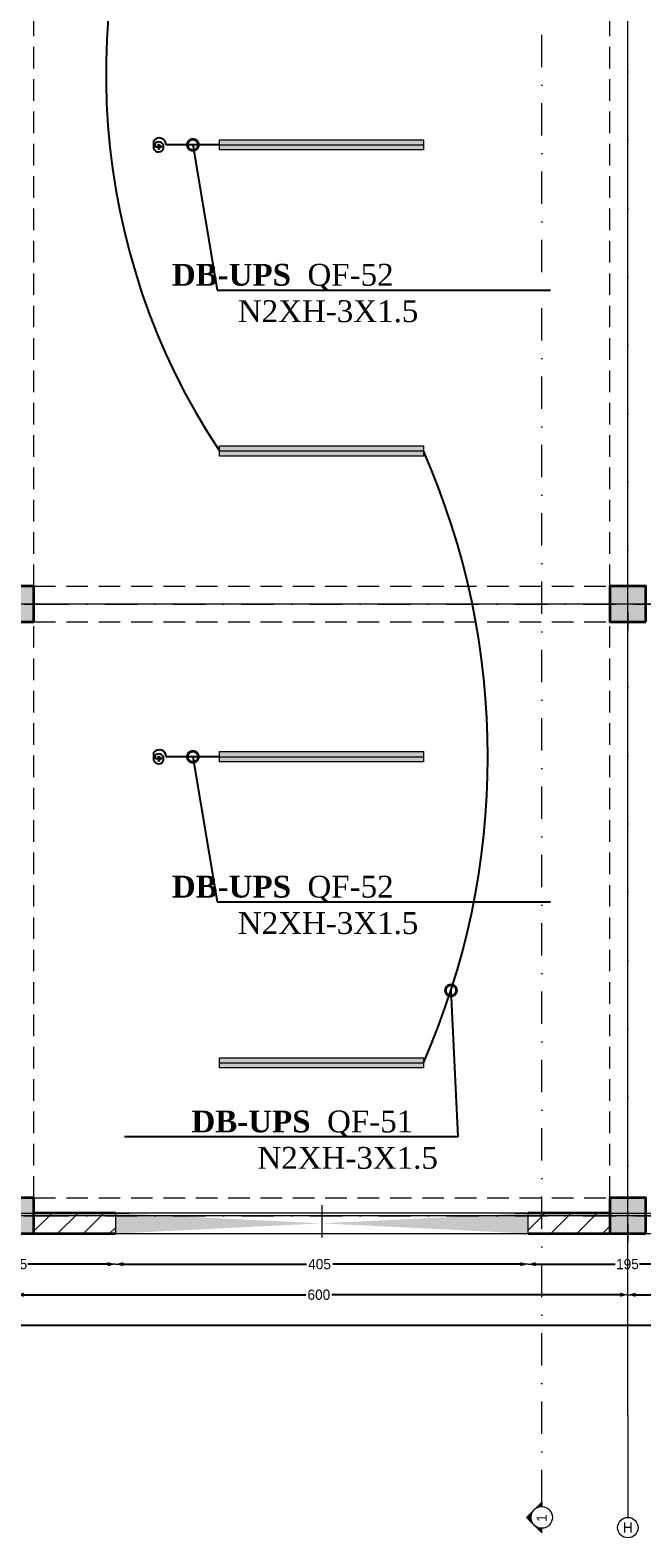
# Model space of a CAD drawing. Header units: inches. Extents: x -101229 to 34922, y -9538 to 27777.
# Tile 47 of 53: x 19906 to 25906, y -9538 to 5252. Entities that reach past the tile are written whole.
import ezdxf
from ezdxf import colors
from ezdxf.entities.mleader import LeaderData, LeaderLine
from ezdxf.enums import TextEntityAlignment as Align
from ezdxf.math import Vec2, Vec3

# ---------------------------------------------------------------- set-up
doc = ezdxf.new("R2010")
doc.units = ezdxf.units.IN
doc.header["$MEASUREMENT"] = 0
doc.set_wipeout_variables(frame=1)
for name, pattern in [('Dot & Dashed', [670.277762, 317.5, -176.388889, 0, -176.388874]), ('Hidden', [317.5, 211.666667, -105.833333]), ('Wipeout_Contour', [1000, 0, -1000])]:
    doc.linetypes.add(name, pattern=pattern)
for name, color, linetype in [('- განათება', 7, 'Continuous'), ('Dimensioning - General', 7, 'Continuous'), ('Marker - Section', 7, 'Continuous'), ('Structural - Bearing', 7, 'Continuous'), ('Structural - Grid', 7, 'Continuous')]:
    doc.layers.add(name, color=color, linetype=linetype)
for name, color, linetype, lineweight, true_color in [('Marker - Section_Pen_No__108', 7, 'Continuous', 13, 0xfd8379), ('Structural - Bearing_Pen_No__102', 7, 'Continuous', 13, 0xcccccc), ('Structural - Bearing_Pen_No__108', 7, 'Continuous', 13, 0xfd8379), ('Structural - Bearing_Pen_No__161', 7, 'Continuous', 13, 0x6a6a6a), ('Structural - Bearing_Pen_No__28', 7, 'Continuous', 35, 0xa80f02), ('Structural - Bearing_Pen_No__63', 7, 'Continuous', 18, 0xff9955), ('Structural - Bearing_Pen_No__81', 7, 'Continuous', 20, 0x6a6a6a), ('Structural - Grid_Pen_No__81', 7, 'Continuous', 20, 0x6a6a6a)]:
    doc.layers.add(name, color=color, linetype=linetype, lineweight=lineweight, true_color=true_color)
for name, color, linetype, lineweight in [('New_2D Drafting - General_Pen_No__2', 8, 'Continuous', 15), ('Structural - Bearing_Pen_No__1', 7, 'Continuous', 13), ('Structural - Bearing_Pen_No__20', 1, 'Continuous', 0), ('Structural - Bearing_Pen_No__27', 7, 'Continuous', 35)]:
    doc.layers.add(name, color=color, linetype=linetype, lineweight=lineweight)
doc.styles.add('CT', font='ARIALN.TTF', dxfattribs={"height": 200})
doc.styles.add('GENERATED_STYLE_3', font='txt')
doc.dimstyles.new('GENERATED_STYLE__2', dxfattribs={"dimtxt": 100, "dimasz": 76, "dimexe": 0.18, "dimexo": 0.0625, "dimgap": 0, "dimtad": 0, "dimtih": 1, "dimtoh": 1, "dimdec": 0, "dimlfac": 0.1, "dimzin": 0, "dimdsep": 46, "dimtxsty": 'GENERATED_STYLE_3', "dimblk": 'ARROWHEAD_5', "dimblk1": 'ARROWHEAD_5', "dimblk2": 'ARROWHEAD_5', "dimcen": 0.09, "dimse1": 1, "dimse2": 1, "dimclrd": 7, "dimclre": 7, "dimclrt": 7, "dimadec": 0, "dimazin": 0, "dimtfac": 1, "dimtdec": 4, "dimtmove": 0, "dimatfit": 3, "dimfxl": 1, "dimtolj": 1, "dimtzin": 0, "dimarcsym": 0})
pattern_1 = [(45, (0, 0), (-127.2792, 127.2792), [])]

# ---------------------------------------------------------------- blocks, each defined once
blk = doc.blocks.new('Slab_1', base_point=(-47184, 14488))
at = {"layer": 'Structural - Bearing_Pen_No__1', "color": 7, "linetype": 'Continuous', "lineweight": 13, "flags": 128}
blk.add_lwpolyline([(-47184, 14488), (1166, 14488), (1166, 32488), (1166, 39238), (-26465, 39238), (-29184, 32838), (-47184, 32838)], close=True, dxfattribs=at)
blk = doc.blocks.new('Opening_5')
at = {"color": 254, "linetype": 'Wipeout_Contour', "lineweight": 0, "ltscale": 49942.426458}
blk.add_wipeout([(-10035, 14488), (-5987, 14488), (-8011, 14588)], dxfattribs=at).dxf.layer = 'Structural - Bearing'
at = {"layer": 'Structural - Bearing_Pen_No__1', "color": 7, "linetype": 'Continuous', "lineweight": 13, "flags": 128}
blk.add_lwpolyline([(-10035, 14488), (-5987, 14488)], dxfattribs=at)
at = {"color": 254, "linetype": 'Wipeout_Contour', "lineweight": 0, "ltscale": 50293.112475}
blk.add_wipeout([(-5987, 14688), (-10035, 14688), (-8011, 14588)], dxfattribs=at).dxf.layer = 'Structural - Bearing'
at = {"layer": 'Structural - Bearing_Pen_No__108', "linetype": 'Continuous', "lineweight": 13, "true_color": 0xfd8379}
for points in [[(-8011, 14588), (-10035, 14688), (-10035, 14488)], [(-8011, 14588), (-5987, 14488), (-5987, 14688)]]:
    blk.add_hatch(color=11, dxfattribs=at).paths.add_polyline_path(points)
at = {"layer": 'Structural - Bearing_Pen_No__1', "color": 7, "linetype": 'Continuous', "lineweight": 13, "flags": 128}
for points in [[(-5987, 14688), (-10035, 14688)], [(-10035, 14688), (-10035, 14488)], [(-5987, 14488), (-5987, 14688)]]:
    blk.add_lwpolyline(points, dxfattribs=at)
at = {"layer": 'Structural - Bearing_Pen_No__63', "color": 21, "linetype": 'Dot & Dashed', "lineweight": 18, "true_color": 0xff9955}
blk.add_line((-8011, 14768), (-8011, 14408), dxfattribs=at)
blk = doc.blocks.new('Wall_6', base_point=(1166, 14488))
at = {"layer": 'Structural - Bearing', "linetype": 'Continuous', "lineweight": 0, "true_color": 0x000000}
h = blk.add_hatch(dxfattribs=at)
h.set_pattern_fill('MASONRY_BLOCK', color=18, style=0, pattern_type=2)
h.set_pattern_definition(pattern_1)
h.paths.add_polyline_path([(-10834, 14688), (-10834, 14488), (-10035, 14488), (-10035, 14688)])
h = blk.add_hatch(dxfattribs=at)
h.set_pattern_fill('MASONRY_BLOCK', color=18, style=0, pattern_type=2)
h.set_pattern_definition(pattern_1)
h.paths.add_polyline_path([(-5184, 14688), (-5987, 14688), (-5987, 14488), (-5184, 14488)])
at = {"layer": 'Structural - Bearing_Pen_No__27', "color": 7, "linetype": 'Continuous', "lineweight": 35, "flags": 128}
for points in [[(-10035, 14688), (-10834, 14688)], [(-5184, 14688), (-5987, 14688)], [(-10834, 14488), (-10035, 14488)], [(-5987, 14488), (-5184, 14488)]]:
    blk.add_lwpolyline(points, dxfattribs=at)
blk = doc.blocks.new('Column_27', base_point=(-11009, 14663))
at = {"layer": 'Structural - Bearing_Pen_No__161', "linetype": 'Continuous', "lineweight": 0, "true_color": 0x6a6a6a}
blk.add_hatch(color=251, dxfattribs=at).paths.add_polyline_path([(-10834, 14488), (-10834, 14838), (-11184, 14838), (-11184, 14488)])
at = {"layer": 'Structural - Bearing_Pen_No__20', "color": 1, "linetype": 'Continuous', "lineweight": 0}
for p, q in [((-11009, 14743), (-11009, 14918)), ((-11089, 14663), (-11264, 14663)), ((-10929, 14663), (-10754, 14663)), ((-11009, 14583), (-11009, 14408))]:
    blk.add_line(p, q, dxfattribs=at)
blk.add_point((-11009, 14663), dxfattribs=at)
at = {"layer": 'Structural - Bearing_Pen_No__28', "color": 14, "linetype": 'Continuous', "lineweight": 35, "true_color": 0xa80f02, "flags": 128}
blk.add_lwpolyline([(-10834, 14488), (-10834, 14838), (-11184, 14838), (-11184, 14488)], close=True, dxfattribs=at)
blk = doc.blocks.new('Column_29', base_point=(-11009, 20663))
at = {"layer": 'Structural - Bearing_Pen_No__161', "linetype": 'Continuous', "lineweight": 0, "true_color": 0x6a6a6a}
blk.add_hatch(color=251, dxfattribs=at).paths.add_polyline_path([(-10834, 20488), (-10834, 20838), (-11184, 20838), (-11184, 20488)])
at = {"layer": 'Structural - Bearing_Pen_No__20', "color": 1, "linetype": 'Continuous', "lineweight": 0}
for p, q in [((-11009, 20743), (-11009, 20918)), ((-11089, 20663), (-11264, 20663)), ((-11009, 20583), (-11009, 20408)), ((-10929, 20663), (-10754, 20663))]:
    blk.add_line(p, q, dxfattribs=at)
blk.add_point((-11009, 20663), dxfattribs=at)
at = {"layer": 'Structural - Bearing_Pen_No__28', "color": 14, "linetype": 'Continuous', "lineweight": 35, "true_color": 0xa80f02, "flags": 128}
blk.add_lwpolyline([(-10834, 20488), (-10834, 20838), (-11184, 20838), (-11184, 20488)], close=True, dxfattribs=at)
blk = doc.blocks.new('Column_31', base_point=(-5009, 14663))
at = {"layer": 'Structural - Bearing_Pen_No__161', "linetype": 'Continuous', "lineweight": 0, "true_color": 0x6a6a6a}
blk.add_hatch(color=251, dxfattribs=at).paths.add_polyline_path([(-4834, 14488), (-4834, 14838), (-5184, 14838), (-5184, 14488)])
at = {"layer": 'Structural - Bearing_Pen_No__20', "color": 1, "linetype": 'Continuous', "lineweight": 0}
for p, q in [((-5009, 14743), (-5009, 14918)), ((-5089, 14663), (-5264, 14663)), ((-4929, 14663), (-4754, 14663)), ((-5009, 14583), (-5009, 14408))]:
    blk.add_line(p, q, dxfattribs=at)
blk.add_point((-5009, 14663), dxfattribs=at)
at = {"layer": 'Structural - Bearing_Pen_No__28', "color": 14, "linetype": 'Continuous', "lineweight": 35, "true_color": 0xa80f02, "flags": 128}
blk.add_lwpolyline([(-4834, 14488), (-4834, 14838), (-5184, 14838), (-5184, 14488)], close=True, dxfattribs=at)
blk = doc.blocks.new('Column_33', base_point=(-5009, 20663))
at = {"layer": 'Structural - Bearing_Pen_No__161', "linetype": 'Continuous', "lineweight": 0, "true_color": 0x6a6a6a}
blk.add_hatch(color=251, dxfattribs=at).paths.add_polyline_path([(-4834, 20488), (-4834, 20838), (-5184, 20838), (-5184, 20488)])
at = {"layer": 'Structural - Bearing_Pen_No__20', "color": 1, "linetype": 'Continuous', "lineweight": 0}
for p, q in [((-5009, 20743), (-5009, 20918)), ((-5089, 20663), (-5264, 20663)), ((-5009, 20583), (-5009, 20408)), ((-4929, 20663), (-4754, 20663))]:
    blk.add_line(p, q, dxfattribs=at)
blk.add_point((-5009, 20663), dxfattribs=at)
at = {"layer": 'Structural - Bearing_Pen_No__28', "color": 14, "linetype": 'Continuous', "lineweight": 35, "true_color": 0xa80f02, "flags": 128}
blk.add_lwpolyline([(-4834, 20488), (-4834, 20838), (-5184, 20838), (-5184, 20488)], close=True, dxfattribs=at)
blk = doc.blocks.new('Standard grid marker')
at = {"layer": 'Structural - Grid_Pen_No__81', "color": 251, "linetype": 'Continuous', "lineweight": 20, "true_color": 0x6a6a6a}
blk.add_line((1000, 0), (51328, 0), dxfattribs=at)
at = {"layer": 'Structural - Grid_Pen_No__81', "color": 251, "lineweight": 20, "true_color": 0x6a6a6a, "style": 'GENERATED_STYLE_3'}
for tag, p in [('AC_MarkerText_1_0', (-100, -144)), ('AC_MarkerText_1_1', (52428, -144))]:
    blk.add_attdef(tag, text='', height=100, rotation=180, dxfattribs=at).set_placement(p, align=Align.TOP_CENTER)
blk = doc.blocks.new('Standard grid marker_2')
at = {"layer": 'Structural - Grid_Pen_No__81', "color": 251, "linetype": 'Continuous', "lineweight": 20, "true_color": 0x6a6a6a}
for q in [(0, 0), (27735, 0)]:
    blk.add_line((1000, 0), q, dxfattribs=at)
blk.add_circle((-100, 0), 100, dxfattribs=at)
blk.add_point((1000, 0), dxfattribs=at)
blk.add_point((1000, 0), dxfattribs=at)
at = {"layer": 'Structural - Grid_Pen_No__81', "color": 251, "lineweight": 20, "true_color": 0x6a6a6a, "style": 'GENERATED_STYLE_3'}
for tag, p in [('AC_MarkerText_1_0', (-2, -47)), ('AC_MarkerText_1_1', (28933, -47))]:
    blk.add_attdef(tag, text='', height=100, rotation=270, dxfattribs=at).set_placement(p, align=Align.TOP_CENTER)
blk = doc.blocks.new('Beam_2', base_point=(-5009, 14663))
at = {"layer": 'Structural - Bearing_Pen_No__102', "color": 254, "linetype": 'Hidden', "lineweight": 13, "true_color": 0xcccccc}
for p, q in [((-5184, 20838), (-5184, 26488)), ((-5184, 14838), (-5184, 20488))]:
    blk.add_line(p, q, dxfattribs=at)
at = {"layer": 'Structural - Bearing_Pen_No__81', "color": 251, "linetype": 'Dot & Dashed', "lineweight": 20, "true_color": 0x6a6a6a}
blk.add_line((-5009, 14663), (-5009, 39096), dxfattribs=at)
blk = doc.blocks.new('Beam_3', base_point=(-11009, 14663))
at = {"layer": 'Structural - Bearing_Pen_No__102', "color": 254, "linetype": 'Hidden', "lineweight": 13, "true_color": 0xcccccc}
for p, q in [((-10834, 20838), (-10834, 26488)), ((-10834, 14838), (-10834, 20488))]:
    blk.add_line(p, q, dxfattribs=at)
blk = doc.blocks.new('Beam_10', base_point=(-47009, 14663))
at = {"layer": 'Structural - Bearing_Pen_No__102', "color": 254, "linetype": 'Hidden', "lineweight": 13, "true_color": 0xcccccc}
for p, q in [((-10834, 14838), (-5184, 14838)), ((-47184, 14488), (1166, 14488))]:
    blk.add_line(p, q, dxfattribs=at)
at = {"layer": 'Structural - Bearing_Pen_No__81', "color": 251, "linetype": 'Dot & Dashed', "lineweight": 20, "true_color": 0x6a6a6a}
blk.add_line((-47009, 14663), (991, 14663), dxfattribs=at)
blk = doc.blocks.new('Beam_11', base_point=(-47009, 20663))
at = {"layer": 'Structural - Bearing_Pen_No__102', "color": 254, "linetype": 'Hidden', "lineweight": 13, "true_color": 0xcccccc}
for p, q in [((-10834, 20838), (-5184, 20838)), ((-10834, 20488), (-5184, 20488))]:
    blk.add_line(p, q, dxfattribs=at)
at = {"layer": 'Structural - Bearing_Pen_No__81', "color": 251, "linetype": 'Dot & Dashed', "lineweight": 20, "true_color": 0x6a6a6a}
blk.add_line((-47009, 20663), (991, 20663), dxfattribs=at)
blk = doc.blocks.new('ARROWHEAD_5')
at = {"linetype": 'Continuous', "lineweight": 0}
blk.add_hatch(color=0, dxfattribs=at).paths.add_polyline_path([(-1, 0.2679), (0, 0), (-1, -0.2679)])
at = {"color": 0, "linetype": 'Continuous', "lineweight": 0}
blk.add_line((0, 0), (-1, 0), dxfattribs=at)
blk = doc.blocks.new('*D169')
at = {"layer": 'Defpoints', "color": 0, "linetype": 'Continuous', "transparency": 16777216}
for p in [(24790, -6553), (26741, -6553), (24790, -6853)]:
    blk.add_point(p, dxfattribs=at)
at = {"layer": 'Dimensioning - General', "color": 7, "linetype": 'Continuous', "lineweight": -2, "transparency": 16777216}
for p, q in [((24866, -6853), (25646, -6853)), ((26665, -6853), (25884, -6853))]:
    blk.add_line(p, q, dxfattribs=at)
at = {"layer": 'Dimensioning - General', "color": 7, "linetype": 'Continuous', "lineweight": -2, "transparency": 16777216, "xscale": 76.00000000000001, "yscale": 76.00000000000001, "zscale": 76.00000000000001, "rotation": 180}
blk.add_blockref('ARROWHEAD_5', (24790, -6853), dxfattribs=at)
at = {"layer": 'Dimensioning - General', "color": 7, "linetype": 'Continuous', "lineweight": -2, "transparency": 16777216, "xscale": 76.00000000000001, "yscale": 76.00000000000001, "zscale": 76.00000000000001}
blk.add_blockref('ARROWHEAD_5', (26741, -6853), dxfattribs=at)
at = {"layer": 'Dimensioning - General', "color": 7, "linetype": 'Continuous', "lineweight": 13, "transparency": 16777216, "insert": (25765, -6853), "char_height": 100, "attachment_point": 5, "style": 'GENERATED_STYLE_3'}
blk.add_mtext('\\A1;195', dxfattribs=at)
blk = doc.blocks.new('*D170')
at = {"layer": 'Defpoints', "color": 0, "linetype": 'Continuous', "transparency": 16777216}
for p in [(20743, -6553), (24790, -6553), (20743, -6853)]:
    blk.add_point(p, dxfattribs=at)
at = {"layer": 'Dimensioning - General', "color": 7, "linetype": 'Continuous', "lineweight": -2, "transparency": 16777216}
for p, q in [((20819, -6853), (22617, -6853)), ((24714, -6853), (22874, -6853))]:
    blk.add_line(p, q, dxfattribs=at)
at = {"layer": 'Dimensioning - General', "color": 7, "linetype": 'Continuous', "lineweight": -2, "transparency": 16777216, "xscale": 76.00000000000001, "yscale": 76.00000000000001, "zscale": 76.00000000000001, "rotation": 180}
blk.add_blockref('ARROWHEAD_5', (20743, -6853), dxfattribs=at)
at = {"layer": 'Dimensioning - General', "color": 7, "linetype": 'Continuous', "lineweight": -2, "transparency": 16777216, "xscale": 76.00000000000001, "yscale": 76.00000000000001, "zscale": 76.00000000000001}
blk.add_blockref('ARROWHEAD_5', (24790, -6853), dxfattribs=at)
at = {"layer": 'Dimensioning - General', "color": 7, "linetype": 'Continuous', "lineweight": 13, "transparency": 16777216, "insert": (22745, -6853), "char_height": 100, "attachment_point": 5, "style": 'GENERATED_STYLE_3'}
blk.add_mtext('\\A1;405', dxfattribs=at)
blk = doc.blocks.new('*D171')
at = {"layer": 'Defpoints', "color": 0, "linetype": 'Continuous', "transparency": 16777216}
for p in [(18790, -6553), (20743, -6553), (18790, -6853)]:
    blk.add_point(p, dxfattribs=at)
at = {"layer": 'Dimensioning - General', "color": 7, "linetype": 'Continuous', "lineweight": -2, "transparency": 16777216}
for p, q in [((18866, -6853), (19647, -6853)), ((20667, -6853), (19885, -6853))]:
    blk.add_line(p, q, dxfattribs=at)
at = {"layer": 'Dimensioning - General', "color": 7, "linetype": 'Continuous', "lineweight": -2, "transparency": 16777216, "xscale": 76.00000000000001, "yscale": 76.00000000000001, "zscale": 76.00000000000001, "rotation": 180}
blk.add_blockref('ARROWHEAD_5', (18790, -6853), dxfattribs=at)
at = {"layer": 'Dimensioning - General', "color": 7, "linetype": 'Continuous', "lineweight": -2, "transparency": 16777216, "xscale": 76.00000000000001, "yscale": 76.00000000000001, "zscale": 76.00000000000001}
blk.add_blockref('ARROWHEAD_5', (20743, -6853), dxfattribs=at)
at = {"layer": 'Dimensioning - General', "color": 7, "linetype": 'Continuous', "lineweight": 13, "transparency": 16777216, "insert": (19766, -6853), "char_height": 100, "attachment_point": 5, "style": 'GENERATED_STYLE_3'}
blk.add_mtext('\\A1;195', dxfattribs=at)
blk = doc.blocks.new('*D182')
at = {"layer": 'Defpoints', "color": 0, "linetype": 'Continuous', "transparency": 16777216}
for p in [(31769, -7049), (25769, -7153), (25769, -7480)]:
    blk.add_point(p, dxfattribs=at)
at = {"layer": 'Dimensioning - General', "color": 7, "linetype": 'Continuous', "lineweight": -2, "transparency": 16777216}
for p, q in [((25845, -7153), (28609, -7153)), ((31693, -7153), (28866, -7153))]:
    blk.add_line(p, q, dxfattribs=at)
at = {"layer": 'Dimensioning - General', "color": 7, "linetype": 'Continuous', "lineweight": -2, "transparency": 16777216, "xscale": 76.00000000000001, "yscale": 76.00000000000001, "zscale": 76.00000000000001, "rotation": 180}
blk.add_blockref('ARROWHEAD_5', (25769, -7153), dxfattribs=at)
at = {"layer": 'Dimensioning - General', "color": 7, "linetype": 'Continuous', "lineweight": -2, "transparency": 16777216, "xscale": 76.00000000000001, "yscale": 76.00000000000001, "zscale": 76.00000000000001}
blk.add_blockref('ARROWHEAD_5', (31769, -7153), dxfattribs=at)
at = {"layer": 'Dimensioning - General', "color": 7, "linetype": 'Continuous', "lineweight": 13, "transparency": 16777216, "insert": (28738, -7153), "char_height": 100, "attachment_point": 5, "style": 'GENERATED_STYLE_3'}
blk.add_mtext('\\A1;600', dxfattribs=at)
blk = doc.blocks.new('*D183')
at = {"layer": 'Defpoints', "color": 0, "linetype": 'Continuous', "transparency": 16777216}
for p in [(19769, -7153), (19769, -7340), (25769, -7480)]:
    blk.add_point(p, dxfattribs=at)
at = {"layer": 'Dimensioning - General', "color": 7, "linetype": 'Continuous', "lineweight": -2, "transparency": 16777216}
for p, q in [((19845, -7153), (22609, -7153)), ((25693, -7153), (22866, -7153))]:
    blk.add_line(p, q, dxfattribs=at)
at = {"layer": 'Dimensioning - General', "color": 7, "linetype": 'Continuous', "lineweight": -2, "transparency": 16777216, "xscale": 76.00000000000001, "yscale": 76.00000000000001, "zscale": 76.00000000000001, "rotation": 180}
blk.add_blockref('ARROWHEAD_5', (19769, -7153), dxfattribs=at)
at = {"layer": 'Dimensioning - General', "color": 7, "linetype": 'Continuous', "lineweight": -2, "transparency": 16777216, "xscale": 76.00000000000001, "yscale": 76.00000000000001, "zscale": 76.00000000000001}
blk.add_blockref('ARROWHEAD_5', (25769, -7153), dxfattribs=at)
at = {"layer": 'Dimensioning - General', "color": 7, "linetype": 'Continuous', "lineweight": 13, "transparency": 16777216, "insert": (22738, -7153), "char_height": 100, "attachment_point": 5, "style": 'GENERATED_STYLE_3'}
blk.add_mtext('\\A1;600', dxfattribs=at)
blk = doc.blocks.new('*D190')
at = {"layer": 'Defpoints', "color": 0, "linetype": 'Continuous', "transparency": 16777216}
for p in [(-16406, -6553), (31944, -6553), (-16406, -7453)]:
    blk.add_point(p, dxfattribs=at)
at = {"layer": 'Dimensioning - General', "color": 7, "linetype": 'Continuous', "lineweight": -2, "transparency": 16777216}
for p, q in [((-16330, -7453), (7571, -7453)), ((31868, -7453), (7924, -7453))]:
    blk.add_line(p, q, dxfattribs=at)
at = {"layer": 'Dimensioning - General', "color": 7, "linetype": 'Continuous', "lineweight": -2, "transparency": 16777216, "xscale": 76.00000000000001, "yscale": 76.00000000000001, "zscale": 76.00000000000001, "rotation": 180}
blk.add_blockref('ARROWHEAD_5', (-16406, -7453), dxfattribs=at)
at = {"layer": 'Dimensioning - General', "color": 7, "linetype": 'Continuous', "lineweight": -2, "transparency": 16777216, "xscale": 76.00000000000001, "yscale": 76.00000000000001, "zscale": 76.00000000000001}
blk.add_blockref('ARROWHEAD_5', (31944, -7453), dxfattribs=at)
at = {"layer": 'Dimensioning - General', "color": 7, "linetype": 'Continuous', "lineweight": 13, "transparency": 16777216, "insert": (7747, -7453), "char_height": 100, "attachment_point": 5, "style": 'GENERATED_STYLE_3'}
blk.add_mtext('\\A1;4835', dxfattribs=at)
blk = doc.blocks.new('Cutting Plane_1', base_point=(-5854, 11703))
at = {"layer": 'Marker - Section_Pen_No__108', "color": 11, "linetype": 'Dot & Dashed', "lineweight": 13, "true_color": 0xfd8379}
blk.add_line((-5854, 11853), (-5854, 40288), dxfattribs=at)
at = {"color": 254, "linetype": 'Wipeout_Contour', "lineweight": 0, "ltscale": 235540.941022}
blk.add_wipeout([(-5854, 11809), (-5854, 11809), (-5900, 11799), (-5937, 11769), (-5957, 11727), (-5957, 11679), (-5937, 11637), (-5900, 11607), (-5854, 11597), (-5854, 11597), (-5854, 11597), (-5808, 11607), (-5771, 11637), (-5750, 11679), (-5750, 11727), (-5771, 11769), (-5808, 11799)], dxfattribs=at).dxf.layer = 'Marker - Section'
at = {"layer": 'Marker - Section_Pen_No__108', "linetype": 'Continuous', "lineweight": 13, "true_color": 0xfd8379}
for points in [[(-5854, 11853), (-5929, 11778, -0.198912), (-5854, 11809)], [(-5929, 11628, -0.414214), (-5929, 11778), (-6004, 11703)], [(-5854, 11553), (-5854, 11597, -0.198912), (-5929, 11628)]]:
    blk.add_hatch(color=11, dxfattribs=at).paths.add_polyline_path(points)
at = {"layer": 'Marker - Section_Pen_No__108', "color": 11, "linetype": 'Continuous', "lineweight": 13, "true_color": 0xfd8379, "flags": 128}
for points in [[(-5854, 11853), (-5854, 11809, 0.198912), (-5929, 11778)], [(-5929, 11628, -0.414214), (-5929, 11778), (-6004, 11703)], [(-5854, 11553), (-5854, 11597, -0.198912), (-5929, 11628)]]:
    blk.add_lwpolyline(points, format="xyb", close=True, dxfattribs=at)
at = {"layer": 'Marker - Section_Pen_No__108', "color": 11, "linetype": 'Continuous', "lineweight": 13, "true_color": 0xfd8379}
blk.add_circle((-5854, 11703), 106, dxfattribs=at)
at = {"layer": 'Marker - Section_Pen_No__108', "color": 11, "lineweight": 13, "true_color": 0xfd8379, "insert": (-5804, 11734), "char_height": 100, "attachment_point": 9, "rotation": 90, "style": 'GENERATED_STYLE_3'}
blk.add_mtext('\\A1;{\\pqr;\\pt0;\\fBOG 2018|b0|i0|c0|p0;\\W1.000000;1}', dxfattribs=at)
blk = doc.blocks.new('მოძრაობის დეტექტორი')
at = {"layer": '- განათება'}
h = blk.add_hatch(color=6, dxfattribs=at)
h.dxf.hatch_style = 1
h.paths.add_polyline_path([(-100, -1), (1, -123), (100, 1)])
at = {"layer": '- განათება', "color": 6}
for p, q in [((-100, -1), (100, 1)), ((-58, 165), (233, 165)), ((0, 106), (143, 106)), ((1, -123), (100, 1))]:
    blk.add_line(p, q, dxfattribs=at)
blk.add_lwpolyline([(0, 0), (0, 106)], dxfattribs=at)
for centre, radius, start, end in [((3, 0), 176, 110.3272, 37.1447), ((77, -23), 245, 270.0765, 50.2358)]:
    blk.add_arc(centre, radius, start, end, dxfattribs=at)
blk = doc.blocks.new('მოძრაობის დედექტორი')
at = {"layer": '- განათება', "color": 6}
blk.add_blockref('მოძრაობის დეტექტორი', (0, 0), dxfattribs=at)
blk = doc.blocks.new('_DotSmall')
at = {"color": 0, "linetype": 'ByBlock', "const_width": 0.5}
blk.add_lwpolyline([(-0.0625, 0, 1), (0.0625, 0, 1)], format="xyb", close=True, dxfattribs=at)

msp = doc.modelspace()

# ---------------------------------------------------------------- hatches: boundary and pattern name
at = {"layer": '- განათება', "linetype": 'Continuous', "lineweight": 0, "true_color": 0xbfbf00}
for points in [[(21763.71602, 4077.13108), (21763.71602, 4177.13108), (23763.71602, 4177.13108), (23763.71602, 4077.13108)], [(21763.71602, 1074.83473), (21763.71602, 1174.83473), (23763.71602, 1174.83473), (23763.71602, 1074.83473)], [(21763.71602, -1925.16527), (21763.71602, -1825.16527), (23763.71602, -1825.16527), (23763.71602, -1925.16527)], [(21763.71602, -4927.46162), (21763.71602, -4827.46162), (23763.71602, -4827.46162), (23763.71602, -4927.46162)]]:
    msp.add_hatch(color=52, dxfattribs=at).paths.add_polyline_path(points)

# ---------------------------------------------------------------- linework, layer by layer
at = {"layer": '- განათება', "color": 7, "linetype": 'Continuous', "lineweight": 13}
for p, q in [((21763.71602, 4127.13108), (23763.71602, 4127.13108)), ((21763.71602, 1124.83473), (23763.71602, 1124.83473)), ((21763.71602, -1875.16527), (23763.71602, -1875.16527)), ((21763.71602, -4877.46162), (23763.71602, -4877.46162))]:
    msp.add_line(p, q, dxfattribs=at)
at = {"layer": '- განათება', "color": 8, "linetype": 'Continuous', "lineweight": 15, "flags": 128}
for points in [[(21763.71602, 4077.13108), (21763.71602, 4177.13108), (23763.71602, 4177.13108), (23763.71602, 4077.13108)], [(21763.71602, 1074.83473), (21763.71602, 1174.83473), (23763.71602, 1174.83473), (23763.71602, 1074.83473)], [(21763.71602, -1925.16527), (21763.71602, -1825.16527), (23763.71602, -1825.16527), (23763.71602, -1925.16527)], [(21763.71602, -4927.46162), (21763.71602, -4827.46162), (23763.71602, -4827.46162), (23763.71602, -4927.46162)]]:
    msp.add_lwpolyline(points, close=True, dxfattribs=at)
at = {"layer": '- განათება', "color": 1}
for points in [[(21763.71602, 4127.13108), (21240.93369, 4127.13108)], [(21763.71602, -1875.16527), (21240.93369, -1875.16527)]]:
    msp.add_lwpolyline(points, dxfattribs=at)
for centre, radius, start, end in [((27316.53746, 4814.10201), 6666.67226, 154.98158145, 213.59986786), ((16952.84243, -1876.31344), 7442.77431, 336.219757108, 23.780242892)]:
    msp.add_arc(centre, radius, start, end, dxfattribs=at)
at = {"layer": 'New_2D Drafting - General_Pen_No__2', "color": 8, "linetype": 'Continuous', "lineweight": 15, "flags": 128}
msp.add_lwpolyline([(31743.71602, -6352.71606), (31743.71602, 17997.28394), (4444.69471, 17997.28394), (1811.01254, 11797.28394), (1811.01254, 11597.28394), (-4056.28398, 11597.28394), (-4056.28398, 5447.28396), (-10206.28398, 5447.27184), (-10195.74273, -6352.71606)], close=True, dxfattribs=at)

# ---------------------------------------------------------------- block references
at = {"layer": '- განათება', "color": 6, "xscale": 0.2773570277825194, "yscale": 0.2773570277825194, "zscale": 0.2773570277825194, "rotation": 90}
for p in [(21166.62918, 4105.71197), (21166.62918, -1896.58438)]:
    msp.add_blockref('მოძრაობის დედექტორი', p, dxfattribs=at)
at = {"layer": 'Structural - Bearing', "color": 7, "linetype": 'Continuous', "lineweight": 13}
msp.add_blockref('Slab_1', (-16406.28398, -6552.71606), dxfattribs=at)
at = {"layer": 'Structural - Bearing', "color": 254, "lineweight": 13, "true_color": 0xcccccc}
for name, p in [('Beam_3', (19768.71602, -6377.71606)), ('Beam_2', (25768.71602, -6377.71606)), ('Beam_11', (-16231.28398, -377.71606))]:
    msp.add_blockref(name, p, dxfattribs=at)
at = {"layer": 'Structural - Bearing', "color": 14, "lineweight": 35, "true_color": 0xa80f02}
for name, p in [('Column_29', (19768.71602, -377.71606)), ('Column_33', (25768.71602, -377.71606)), ('Column_27', (19768.71602, -6377.71606)), ('Column_31', (25768.71602, -6377.71606))]:
    msp.add_blockref(name, p, dxfattribs=at)
at = {"layer": 'Structural - Grid', "color": 8, "linetype": 'Continuous', "lineweight": 15}
ref = msp.add_blockref('Standard grid marker_2', (25768.71602, -9337.64184), dxfattribs=dict(at, zscale=1000, rotation=90))
ref.add_attrib('AC_MarkerText_1', 'H', dxfattribs={"layer": 'Structural - Grid_Pen_No__81', "color": 251, "lineweight": 20, "true_color": 0x6a6a6a, "height": 100, "rotation": 360, "style": 'GENERATED_STYLE_3'}).set_placement((25768.71602, -9385.82367), align=Align.TOP_CENTER)
at = {"layer": 'Structural - Grid', "color": 8, "linetype": 'Continuous', "lineweight": 15, "zscale": 1000, "rotation": 180}
msp.add_blockref('Standard grid marker', (34721.7883, -377.71606), dxfattribs=at)

# ---------------------------------------------------------------- dimensions: what is measured, and where the dimension line sits
at = {"layer": 'Dimensioning - General', "color": 7, "linetype": 'Continuous', "lineweight": 13}
for base, p1, p2, picture, middle in [((19768.71602, -7152.71606), (25768.71602, -7480.33458), (19768.71602, -7339.60485), '*D183', (22737.77953, -7152.71606)), ((25768.71602, -7152.71606), (31768.71602, -7048.88206), (25768.71602, -7480.33458), '*D182', (28737.77953, -7152.71606))]:
    dim = msp.add_linear_dim(base=base, p1=p1, p2=p2, angle=180, dimstyle='GENERATED_STYLE__2', dxfattribs=at)
    dim.commit()
    dim.dimension.update_dxf_attribs({"geometry": picture, "text_midpoint": middle, "dimtype": 160})

# ---------------------------------------------------------------- leaders
at = {"layer": '- განათება', "color": 7}
ml = msp.add_multileader_mtext('Standard', dxfattribs=at)
ml.set_content('\\pxt14;{\\fSylfaen|b1|i0|c0|p18;DB-UPS  \\fSylfaen|b0|i0|c0|p18;\\C1;QF-51            \\C7;N2XH-3X1.5}', color=7, style='CT')
ml.set_leader_properties()
ml.set_arrow_properties(name='DOTSMALL')
ml.build(insert=Vec2(0, 0))
ml.multileader.update_dxf_attribs({"has_dogleg": 0, "text_left_attachment_type": 6, "text_right_attachment_type": 6, "dogleg_length": 9, "arrow_head_size": 215.76216})
ctx = ml.context
ctx.base_point, ctx.char_height, ctx.arrow_head_size, ctx.landing_gap_size, ctx.plane_origin = Vec3(21940.72517, -5602.97922), 214.216008, 215.76216, 71.92072, Vec3(5514.44267, -26097.56111)
ctx.left_attachment, ctx.right_attachment, ctx.text_align_type = 6, 6, 1
notes = []
notes.append((ctx, [(0, (1, 1, 0), (24110, -5602.97922), (-1, 0), 9, [(2, [(24034.1893, -4167.47384)], 0, [])])]))
ctx.mtext.insert, ctx.mtext.width, ctx.mtext.defined_height, ctx.mtext.alignment, ctx.mtext.flow_direction = Vec3(23020.86259, -5345.92001), 3165.613385, 305.10903, 2, 5
for ctx, leaders in notes:
    for number, flags, end, landing, length, lines in leaders:
        leader = LeaderData()
        leader.index, (leader.has_last_leader_line, leader.has_dogleg_vector, leader.attachment_direction) = number, flags
        leader.last_leader_point, leader.dogleg_vector, leader.dogleg_length = Vec3(end), Vec3(landing), length
        for number, points, colour, breaks in lines:
            line = LeaderLine()
            line.index, line.vertices, line.color, line.breaks = number, Vec3.list(points), colors.encode_raw_color(colour), breaks
            leader.lines.append(line)
        ctx.leaders.append(leader)

# ---------------------------------------------------------------- next in the draw order: block references
at = {"layer": 'Structural - Bearing', "color": 7, "linetype": 'Continuous', "lineweight": 13}
msp.add_blockref('Opening_5', (30777.50403, -21040.69703), dxfattribs=at)

# ---------------------------------------------------------------- next in the draw order: block references
at = {"layer": 'Structural - Bearing', "color": 254, "lineweight": 13, "true_color": 0xcccccc}
msp.add_blockref('Beam_10', (-16231.28398, -6377.71606), dxfattribs=at)
at = {"layer": 'Structural - Bearing', "color": 7, "lineweight": 35}
msp.add_blockref('Wall_6', (31943.71602, -6552.71606), dxfattribs=at)
at = {"layer": 'Structural - Grid', "color": 8, "linetype": 'Continuous', "lineweight": 15, "zscale": 1000, "rotation": 180}
msp.add_blockref('Standard grid marker', (34721.7883, -6377.71606), dxfattribs=at)

# ---------------------------------------------------------------- next in the draw order: dimensions: what is measured, and where the dimension line sits
at = {"layer": 'Dimensioning - General', "color": 7, "linetype": 'Continuous', "lineweight": 13}
for base, p1, p2, picture, middle in [((-16406.28398, -7452.71606), (31943.71602, -6552.71606), (-16406.28398, -6552.71606), '*D190', (7747.35252, -7452.71606)), ((18790.24427, -6852.71606), (20742.92206, -6552.71604), (18790.24427, -6552.71604), '*D171', (19765.90117, -6852.71606)), ((20742.92206, -6852.71606), (24790.46397, -6552.71604), (20742.92206, -6552.71604), '*D170', (22745.35652, -6852.71606)), ((24790.46397, -6852.71606), (26741.24938, -6552.71604), (24790.46397, -6552.71604), '*D169', (25765.17467, -6852.71606))]:
    dim = msp.add_linear_dim(base=base, p1=p1, p2=p2, angle=180, dimstyle='GENERATED_STYLE__2', dxfattribs=at)
    dim.commit()
    dim.dimension.update_dxf_attribs({"geometry": picture, "text_midpoint": middle, "dimtype": 160})

# ---------------------------------------------------------------- next in the draw order: block references
at = {"layer": 'Marker - Section', "color": 11, "lineweight": 13, "true_color": 0xfd8379}
msp.add_blockref('Cutting Plane_1', (24923.72235, -9337.64184), dxfattribs=at)

# ---------------------------------------------------------------- next in the draw order: leaders
at = {"layer": '- განათება', "color": 7}
ml = msp.add_multileader_mtext('Standard', dxfattribs=at)
ml.set_content('\\pxt14;{\\fSylfaen|b1|i0|c0|p18;DB-UPS  \\fSylfaen|b0|i0|c0|p18;\\C1;QF-52            \\C7;N2XH-3X1.5}', color=7, style='CT')
ml.set_leader_properties()
ml.set_arrow_properties(name='DOTSMALL')
ml.build(insert=Vec2(0, 0))
ml.multileader.update_dxf_attribs({"has_dogleg": 0, "text_left_attachment_type": 6, "text_right_attachment_type": 6, "dogleg_length": 9, "arrow_head_size": 215.76216})
ctx = ml.context
ctx.base_point, ctx.char_height, ctx.arrow_head_size, ctx.landing_gap_size, ctx.plane_origin = Vec3(21739.6239, 2702.66066), 214.216008, 215.76216, 71.92072, Vec3(4233.20398, -17761.16084)
ctx.left_attachment, ctx.right_attachment, ctx.text_align_type = 6, 6, 1
notes = []
notes.append((ctx, [(1, (1, 1, 0), (21730.6239, 2702.66066), (1, 0), 9, [(2, [(21502.32486, 4127.13108)], 0, [])])]))
ctx.mtext.insert, ctx.mtext.width, ctx.mtext.defined_height, ctx.mtext.alignment, ctx.mtext.flow_direction = Vec3(22828.78173, 2959.71987), 3165.613385, 305.10903, 2, 5
ml = msp.add_multileader_mtext('Standard', dxfattribs=at)
ml.set_content('\\pxt14;{\\fSylfaen|b1|i0|c0|p18;DB-UPS  \\fSylfaen|b0|i0|c0|p18;\\C1;QF-52            \\C7;N2XH-3X1.5}', color=7, style='CT')
ml.set_leader_properties()
ml.set_arrow_properties(name='DOTSMALL')
ml.build(insert=Vec2(0, 0))
ml.multileader.update_dxf_attribs({"has_dogleg": 0, "text_left_attachment_type": 6, "text_right_attachment_type": 6, "dogleg_length": 9, "arrow_head_size": 215.76216})
ctx = ml.context
ctx.base_point, ctx.char_height, ctx.arrow_head_size, ctx.landing_gap_size, ctx.plane_origin = Vec3(21739.6239, -3299.63569), 214.216008, 215.76216, 71.92072, Vec3(4233.20398, -23763.45718)
ctx.left_attachment, ctx.right_attachment, ctx.text_align_type = 6, 6, 1
notes.append((ctx, [(1, (1, 1, 0), (21730.6239, -3299.63569), (1, 0), 9, [(2, [(21502.32486, -1875.16527)], 0, [])])]))
ctx.mtext.insert, ctx.mtext.width, ctx.mtext.defined_height, ctx.mtext.alignment, ctx.mtext.flow_direction = Vec3(22828.78173, -3042.57648), 3165.613385, 305.10903, 2, 5
for ctx, leaders in notes:
    for number, flags, end, landing, length, lines in leaders:
        leader = LeaderData()
        leader.index, (leader.has_last_leader_line, leader.has_dogleg_vector, leader.attachment_direction) = number, flags
        leader.last_leader_point, leader.dogleg_vector, leader.dogleg_length = Vec3(end), Vec3(landing), length
        for number, points, colour, breaks in lines:
            line = LeaderLine()
            line.index, line.vertices, line.color, line.breaks = number, Vec3.list(points), colors.encode_raw_color(colour), breaks
            leader.lines.append(line)
        ctx.leaders.append(leader)

doc.saveas('drawing.dxf')
